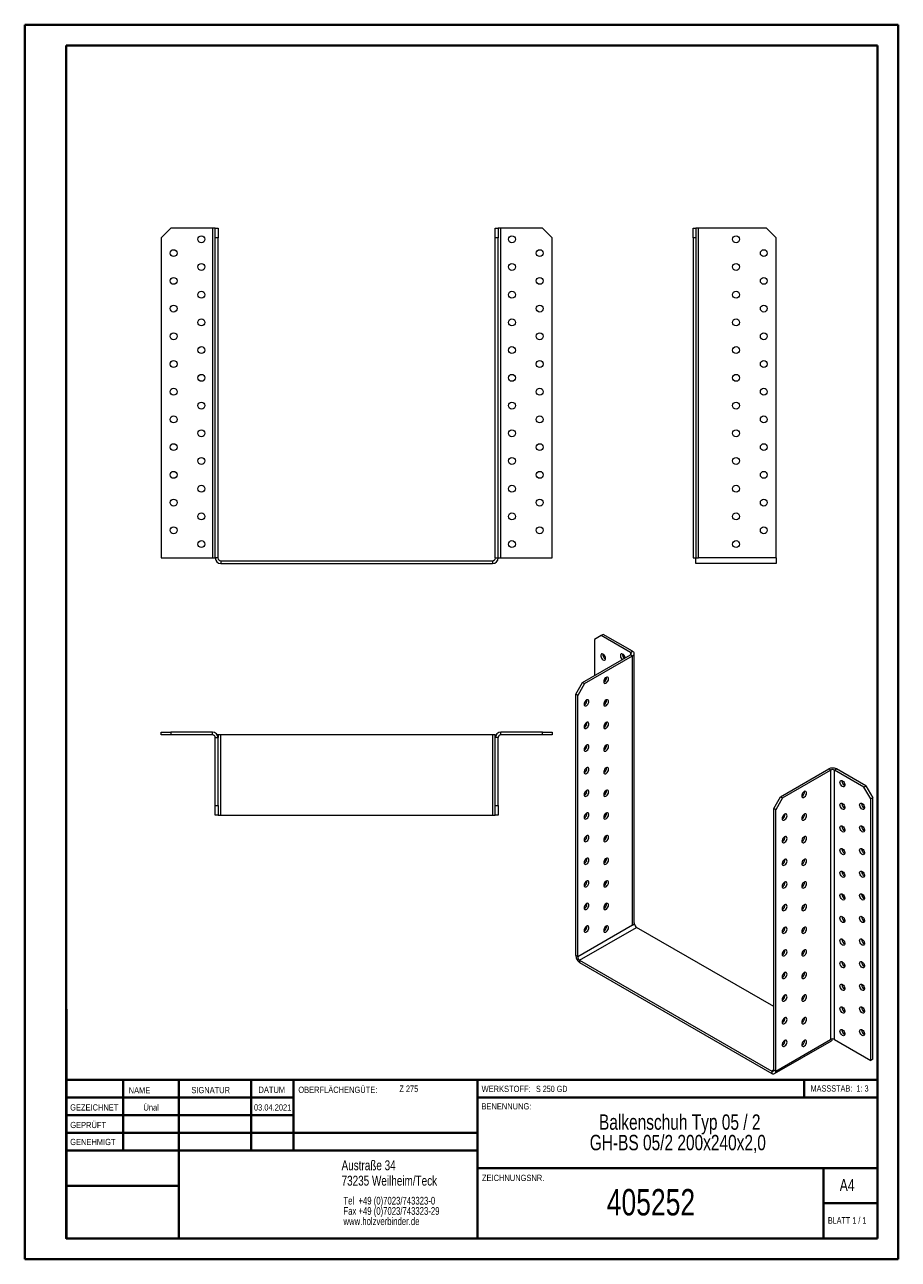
# Model space of a CAD drawing. Header units: millimetres. Extents: x 0 to 210, y 0 to 297.
import ezdxf

# ---------------------------------------------------------------- set-up
doc = ezdxf.new("R2010")
doc.units = ezdxf.units.MM
doc.styles.add('SLDTEXTSTYLE0', font='TXT', dxfattribs={"width": 0.75})
doc.styles.add('SLDTEXTSTYLE1', font='TXT', dxfattribs={"width": 0.681818})
doc.styles.add('SLDTEXTSTYLE2', font='TXT', dxfattribs={"width": 0.7})
doc.styles.add('SLDTEXTSTYLE3', font='TXT', dxfattribs={"width": 0.6875})

# ---------------------------------------------------------------- blocks, each defined once
blk = doc.blocks.new('SW_NOTE_0')
at = {"color": 0, "linetype": 'Continuous', "lineweight": 0, "char_height": 1.8521, "attachment_point": 1, "style": 'SLDTEXTSTYLE0'}
for s, insert in [('Tel  +49 (0)7023/743323-0', (0, 2.39)), ('Fax +49 (0)7023/743323-29', (0, -0.08)), ('www.holzverbinder.de', (0, -2.55))]:
    blk.add_mtext(s, dxfattribs=dict(at, insert=insert))
blk = doc.blocks.new('SW_NOTE_1')
at = {"color": 0, "linetype": 'Continuous', "lineweight": 0, "char_height": 3.7042, "attachment_point": 2, "style": 'SLDTEXTSTYLE0'}
for s, insert in [('Balkenschuh Typ 05 / 2', (26.74, 4.77)), ('GH-BS 05/2 200x240x2,0', (26.28, -0.16))]:
    blk.add_mtext(s, dxfattribs=dict(at, insert=insert))

msp = doc.modelspace()

# ---------------------------------------------------------------- linework, layer by layer
at = {"color": 7, "linetype": 'Continuous', "lineweight": 40}
for p, q in [((0.08, 0.21), (0.08, 297.21)), ((0.08, 297.21), (210.08, 297.21)), ((210.08, 0.21), (210.08, 297.21)), ((210.08, 292.21), (210.08, 297.21)), ((10.08, 292.21), (205.08, 292.21)), ((10.08, 5.21), (10.08, 292.21)), ((205.08, 5.21), (205.08, 292.21)), ((10.11, 60.37), (10.11, 5.12)), ((205.08, 43.37), (10.11, 43.37)), ((23.71, 43.37), (23.71, 26.37)), ((37.1, 43.37), (37.1, 5.12)), ((54.51, 43.37), (54.51, 26.37)), ((64.71, 26.37), (64.71, 43.37)), ((108.91, 43.37), (108.91, 5.12)), ((187.47, 39.12), (187.47, 43.37)), ((64.71, 39.1), (10.11, 39.1)), ((205.08, 39.12), (108.91, 39.12)), ((64.71, 34.87), (10.11, 34.87)), ((108.91, 30.62), (10.11, 30.62)), ((108.91, 26.37), (10.11, 26.37)), ((108.91, 22.12), (205.08, 22.12)), ((192.08, 5.21), (192.08, 22.21)), ((37.1, 17.87), (10.11, 17.87)), ((10.11, 13.71), (10.08, 13.71)), ((205.08, 13.71), (192.08, 13.71)), ((10.11, 9.46), (10.08, 9.46)), ((10.08, 5.21), (205.08, 5.21)), ((205.08, 5.21), (180.99, 5.21)), ((0.08, 0.21), (210.08, 0.21))]:
    msp.add_line(p, q, dxfattribs=at)
at = {"color": 7, "linetype": 'Continuous', "lineweight": 15}
for p, q in [((35.21, 248.26), (32.88, 245.93)), ((45.21, 248.26), (35.21, 248.26)), ((45.21, 248.26), (45.21, 168.93)), ((45.88, 248.26), (45.21, 248.26)), ((45.88, 248.26), (46.55, 248.26)), ((45.88, 245.93), (45.88, 248.26)), ((46.55, 248.26), (46.55, 245.93)), ((113.21, 248.26), (113.88, 248.26)), ((113.21, 245.93), (113.21, 248.26)), ((113.88, 248.26), (113.88, 245.93)), ((114.55, 248.26), (113.88, 248.26)), ((114.55, 168.93), (114.55, 248.26)), ((124.55, 248.26), (114.55, 248.26)), ((126.88, 245.93), (124.55, 248.26)), ((160.75, 248.26), (161.42, 248.26)), ((160.75, 245.93), (160.75, 248.26)), ((161.42, 248.26), (161.42, 245.93)), ((162.08, 248.26), (161.42, 248.26)), ((162.08, 168.93), (162.08, 248.26)), ((178.42, 248.26), (162.08, 248.26)), ((180.75, 245.93), (178.42, 248.26)), ((32.88, 245.93), (32.88, 168.93)), ((45.88, 168.93), (45.88, 245.93)), ((46.55, 245.93), (45.88, 245.93)), ((46.55, 168.93), (46.55, 245.93)), ((113.21, 168.93), (113.21, 245.93)), ((113.88, 245.93), (113.21, 245.93)), ((113.88, 168.93), (113.88, 245.93)), ((126.88, 168.93), (126.88, 245.93)), ((161.42, 245.93), (160.75, 245.93)), ((160.75, 245.93), (160.75, 168.93)), ((161.42, 245.93), (161.42, 168.93)), ((180.75, 168.93), (180.75, 245.93)), ((32.88, 168.93), (45.21, 168.93)), ((45.21, 168.93), (45.88, 168.93)), ((46.55, 168.93), (45.88, 168.93)), ((47.21, 168.26), (47.21, 167.59)), ((47.21, 168.26), (112.55, 168.26)), ((47.21, 167.59), (112.55, 167.59)), ((112.55, 168.26), (112.55, 167.59)), ((113.21, 168.93), (113.88, 168.93)), ((113.88, 168.93), (114.55, 168.93)), ((114.55, 168.93), (126.88, 168.93)), ((160.75, 168.93), (161.42, 168.93)), ((161.42, 168.93), (162.08, 168.93)), ((161.42, 167.59), (161.42, 168.93)), ((180.75, 167.59), (161.42, 167.59)), ((180.75, 168.93), (162.08, 168.93)), ((180.75, 168.93), (180.75, 167.59)), ((138.67, 150.28), (137.02, 149.33)), ((137.02, 149.33), (137.02, 140.62)), ((139.14, 150.55), (138.67, 150.28)), ((145.74, 146.2), (138.67, 150.28)), ((146.21, 146.47), (139.14, 150.55)), ((134.19, 138.99), (145.74, 145.66)), ((145.74, 146.2), (146.21, 146.47)), ((145.74, 146.2), (145.74, 145.66)), ((145.74, 145.66), (146.21, 145.38)), ((146.6, 81.15), (146.6, 145.93)), ((134.66, 138.72), (146.21, 145.38)), ((146.21, 80.6), (146.21, 145.38)), ((132.54, 136.13), (134.19, 138.99)), ((134.66, 138.72), (133.01, 135.86)), ((134.19, 138.99), (134.66, 138.72)), ((133.01, 135.86), (132.54, 136.13)), ((132.54, 73.26), (132.54, 136.13)), ((133.01, 72.98), (133.01, 135.86)), ((32.88, 126.37), (32.88, 127.04)), ((32.88, 127.04), (35.21, 127.04)), ((35.21, 126.37), (32.88, 126.37)), ((35.21, 127.04), (35.21, 126.37)), ((45.21, 127.04), (35.21, 127.04)), ((45.21, 126.37), (35.21, 126.37)), ((45.21, 126.37), (45.21, 127.04)), ((45.88, 125.71), (46.55, 125.71)), ((45.88, 109.37), (45.88, 125.71)), ((46.55, 126.37), (46.37, 126.37)), ((46.55, 126.37), (46.55, 125.71)), ((47.21, 126.37), (46.55, 126.37)), ((46.55, 109.37), (46.55, 125.71)), ((47.21, 107.04), (47.21, 126.37)), ((112.55, 126.37), (47.21, 126.37)), ((112.55, 126.37), (112.55, 107.04)), ((113.21, 126.37), (112.55, 126.37)), ((113.21, 125.71), (113.21, 126.37)), ((113.21, 126.37), (113.39, 126.37)), ((113.88, 125.71), (113.21, 125.71)), ((113.21, 109.37), (113.21, 125.71)), ((113.88, 109.37), (113.88, 125.71)), ((114.55, 126.37), (114.55, 127.04)), ((124.55, 127.04), (114.55, 127.04)), ((124.55, 126.37), (114.55, 126.37)), ((124.55, 126.37), (124.55, 127.04)), ((124.55, 127.04), (126.88, 127.04)), ((126.88, 126.37), (124.55, 126.37)), ((126.88, 127.04), (126.88, 126.37)), ((181.8, 111.5), (193.35, 118.17)), ((182.27, 111.23), (193.82, 117.9)), ((193.82, 117.9), (193.35, 118.17)), ((193.82, 117.9), (193.82, 53.12)), ((194.76, 117.9), (195.23, 118.17)), ((194.76, 53.12), (194.76, 117.9)), ((201.83, 113.82), (194.76, 117.9)), ((202.31, 114.09), (195.23, 118.17)), ((196.53, 115.24), (196.54, 115.36)), ((201.83, 113.82), (202.31, 114.09)), ((203.48, 110.96), (201.83, 113.82)), ((202.31, 114.09), (203.96, 111.23)), ((180.15, 108.64), (181.8, 111.5)), ((182.27, 111.23), (180.62, 108.37)), ((181.8, 111.5), (182.27, 111.23)), ((196.53, 109.8), (196.54, 109.92)), ((201.24, 109.8), (201.25, 109.92)), ((203.96, 111.23), (203.48, 110.96)), ((203.48, 48.08), (203.48, 110.96)), ((203.96, 48.36), (203.96, 111.23)), ((45.88, 109.37), (46.55, 109.37)), ((45.88, 107.04), (45.88, 109.37)), ((46.55, 107.04), (45.88, 107.04)), ((46.55, 109.37), (46.55, 107.04)), ((46.55, 107.04), (47.21, 107.04)), ((47.21, 107.04), (112.55, 107.04)), ((112.55, 107.04), (113.21, 107.04)), ((113.21, 109.37), (113.88, 109.37)), ((113.21, 107.04), (113.21, 109.37)), ((113.88, 107.04), (113.21, 107.04)), ((113.88, 109.37), (113.88, 107.04)), ((180.62, 108.37), (180.15, 108.64)), ((180.15, 45.77), (180.15, 108.64)), ((180.62, 45.5), (180.62, 108.37)), ((196.53, 104.36), (196.54, 104.48)), ((201.24, 104.36), (201.25, 104.48)), ((196.53, 98.91), (196.54, 99.03)), ((201.24, 98.91), (201.25, 99.03)), ((196.53, 93.47), (196.54, 93.59)), ((201.24, 93.47), (201.25, 93.59)), ((196.53, 88.03), (196.54, 88.14)), ((201.24, 88.03), (201.25, 88.15)), ((139.33, 85.12), (139.65, 84.93)), ((146.21, 80.6), (133.01, 72.98)), ((146.68, 80.88), (146.21, 80.6)), ((146.68, 80.88), (146.55, 80.95)), ((196.53, 82.58), (196.54, 82.7)), ((201.24, 82.58), (201.25, 82.7)), ((133.48, 72.17), (147.15, 80.06)), ((180.15, 61.01), (147.15, 80.06)), ((196.53, 77.14), (196.54, 77.26)), ((201.24, 77.14), (201.25, 77.26)), ((133.01, 72.98), (132.54, 73.26)), ((133.48, 72.17), (179.68, 45.5)), ((133.48, 72.17), (133.48, 71.62)), ((133.48, 71.62), (179.68, 44.95)), ((196.53, 71.69), (196.54, 71.81)), ((201.24, 71.7), (201.25, 71.81)), ((196.53, 66.25), (196.54, 66.37)), ((201.24, 66.25), (201.25, 66.37)), ((196.53, 60.81), (196.54, 60.93)), ((201.24, 60.81), (201.25, 60.93)), ((196.53, 55.36), (196.54, 55.48)), ((201.24, 55.36), (201.25, 55.48)), ((180.34, 44.89), (194.02, 52.78)), ((180.62, 45.5), (193.82, 53.12)), ((194.76, 53.12), (203.48, 48.08)), ((203.96, 48.36), (203.48, 48.08)), ((180.15, 45.77), (179.68, 45.5)), ((179.68, 45.5), (179.68, 44.95)), ((180.15, 45.77), (180.62, 45.5))]:
    msp.add_line(p, q, dxfattribs=at)
at = {"color": 7, "linetype": 'Continuous', "lineweight": 0}
for p, q in [((64.71, 39.12), (10.11, 39.12)), ((23.71, 5.21), (23.71, 5.12)), ((54.51, 5.21), (54.51, 5.12))]:
    msp.add_line(p, q, dxfattribs=at)
at = {"color": 7, "linetype": 'Continuous', "lineweight": 15, "flags": 128}
for points in [[(139.73, 144.77), (139.69, 145.01), (139.6, 145.26), (139.46, 145.49), (139.28, 145.69), (139.09, 145.82), (138.9, 145.87), (138.74, 145.84), (138.62, 145.73), (138.56, 145.56), (138.56, 145.33), (138.62, 145.09), (138.74, 144.84), (138.9, 144.62), (139.09, 144.46), (139.28, 144.37), (139.46, 144.35), (139.6, 144.42), (139.69, 144.57), (139.73, 144.77)], [(144.43, 144.9), (144.41, 145.01), (144.32, 145.26), (144.17, 145.49), (144, 145.69), (143.8, 145.82), (143.61, 145.87), (143.45, 145.84), (143.33, 145.73), (143.27, 145.56), (143.27, 145.33), (143.33, 145.09), (143.45, 144.84), (143.61, 144.62), (143.74, 144.5)], [(139.84, 140.21), (139.65, 140.07), (139.48, 139.86), (139.35, 139.62), (139.27, 139.37), (139.26, 139.14), (139.3, 138.95), (139.41, 138.82), (139.56, 138.77), (139.75, 138.8), (139.94, 138.92), (140.13, 139.1), (140.28, 139.32), (140.38, 139.57), (140.43, 139.81), (140.42, 140.03), (140.34, 140.19), (140.21, 140.28), (140.04, 140.29), (139.84, 140.21)], [(135.13, 134.77), (134.94, 134.62), (134.77, 134.42), (134.64, 134.18), (134.56, 133.93), (134.54, 133.69), (134.59, 133.5), (134.7, 133.38), (134.85, 133.33), (135.03, 133.36), (135.23, 133.47), (135.41, 133.65), (135.56, 133.88), (135.67, 134.13), (135.72, 134.37), (135.7, 134.59), (135.62, 134.75), (135.49, 134.83), (135.32, 134.84), (135.13, 134.77)], [(139.84, 134.77), (139.65, 134.62), (139.48, 134.42), (139.35, 134.18), (139.27, 133.93), (139.26, 133.69), (139.3, 133.5), (139.41, 133.38), (139.56, 133.33), (139.75, 133.36), (139.94, 133.47), (140.13, 133.65), (140.28, 133.88), (140.38, 134.13), (140.43, 134.37), (140.42, 134.59), (140.34, 134.75), (140.21, 134.83), (140.04, 134.84), (139.84, 134.77)], [(135.13, 129.33), (134.94, 129.18), (134.77, 128.97), (134.64, 128.73), (134.56, 128.48), (134.54, 128.25), (134.59, 128.06), (134.7, 127.93), (134.85, 127.88), (135.03, 127.92), (135.23, 128.03), (135.41, 128.21), (135.56, 128.43), (135.67, 128.68), (135.72, 128.93), (135.7, 129.14), (135.62, 129.3), (135.49, 129.39), (135.32, 129.4), (135.13, 129.33)], [(139.84, 129.33), (139.65, 129.18), (139.48, 128.97), (139.35, 128.73), (139.27, 128.48), (139.26, 128.25), (139.3, 128.06), (139.41, 127.93), (139.56, 127.88), (139.75, 127.92), (139.94, 128.03), (140.13, 128.21), (140.28, 128.43), (140.38, 128.68), (140.43, 128.93), (140.42, 129.14), (140.34, 129.3), (140.21, 129.39), (140.04, 129.4), (139.84, 129.33)], [(135.13, 123.88), (134.94, 123.73), (134.77, 123.53), (134.64, 123.29), (134.56, 123.04), (134.54, 122.81), (134.59, 122.62), (134.7, 122.49), (134.85, 122.44), (135.03, 122.47), (135.23, 122.59), (135.41, 122.76), (135.56, 122.99), (135.67, 123.24), (135.72, 123.48), (135.7, 123.7), (135.62, 123.86), (135.49, 123.95), (135.32, 123.96), (135.13, 123.88)], [(139.84, 123.88), (139.65, 123.73), (139.48, 123.53), (139.35, 123.29), (139.27, 123.04), (139.26, 122.81), (139.3, 122.62), (139.41, 122.49), (139.56, 122.44), (139.75, 122.47), (139.94, 122.59), (140.13, 122.76), (140.28, 122.99), (140.38, 123.24), (140.43, 123.48), (140.42, 123.7), (140.34, 123.86), (140.21, 123.95), (140.04, 123.96), (139.84, 123.88)], [(135.13, 118.44), (134.94, 118.29), (134.77, 118.09), (134.64, 117.85), (134.56, 117.6), (134.54, 117.36), (134.59, 117.17), (134.7, 117.05), (134.85, 117), (135.03, 117.03), (135.23, 117.14), (135.41, 117.32), (135.56, 117.55), (135.67, 117.8), (135.72, 118.04), (135.7, 118.25), (135.62, 118.41), (135.49, 118.5), (135.32, 118.51), (135.13, 118.44)], [(139.84, 118.44), (139.65, 118.29), (139.48, 118.09), (139.35, 117.84), (139.27, 117.59), (139.26, 117.36), (139.3, 117.17), (139.41, 117.05), (139.56, 117), (139.75, 117.03), (139.94, 117.14), (140.13, 117.32), (140.28, 117.55), (140.38, 117.8), (140.43, 118.04), (140.42, 118.25), (140.34, 118.41), (140.21, 118.5), (140.04, 118.51), (139.84, 118.44)], [(135.13, 112.99), (134.94, 112.85), (134.77, 112.64), (134.64, 112.4), (134.56, 112.15), (134.54, 111.92), (134.59, 111.73), (134.7, 111.6), (134.85, 111.55), (135.03, 111.59), (135.23, 111.7), (135.41, 111.88), (135.56, 112.1), (135.67, 112.35), (135.72, 112.6), (135.7, 112.81), (135.62, 112.97), (135.49, 113.06), (135.32, 113.07), (135.13, 112.99)], [(139.84, 112.99), (139.65, 112.85), (139.48, 112.64), (139.35, 112.4), (139.27, 112.15), (139.26, 111.92), (139.3, 111.73), (139.41, 111.6), (139.56, 111.55), (139.75, 111.59), (139.94, 111.7), (140.13, 111.88), (140.28, 112.1), (140.38, 112.35), (140.43, 112.6), (140.42, 112.81), (140.34, 112.97), (140.21, 113.06), (140.04, 113.07), (139.84, 112.99)], [(196.06, 114.97), (196.09, 115.17), (196.18, 115.32), (196.33, 115.39), (196.5, 115.37), (196.7, 115.28), (196.89, 115.12), (197.05, 114.9), (197.17, 114.66), (197.23, 114.41), (197.23, 114.18), (197.17, 114.01), (197.05, 113.9), (196.89, 113.87), (196.7, 113.93), (196.5, 114.06), (196.33, 114.25), (196.18, 114.48), (196.09, 114.73), (196.06, 114.97)], [(187.46, 112.73), (187.27, 112.58), (187.09, 112.37), (186.96, 112.13), (186.89, 111.88), (186.87, 111.65), (186.92, 111.46), (187.02, 111.34), (187.18, 111.29), (187.36, 111.32), (187.55, 111.43), (187.74, 111.61), (187.89, 111.84), (188, 112.08), (188.04, 112.33), (188.03, 112.54), (187.95, 112.7), (187.82, 112.79), (187.65, 112.8), (187.46, 112.73)], [(196.06, 109.53), (196.09, 109.73), (196.18, 109.87), (196.33, 109.94), (196.5, 109.93), (196.7, 109.84), (196.89, 109.67), (197.05, 109.46), (197.17, 109.21), (197.23, 108.96), (197.23, 108.74), (197.17, 108.56), (197.05, 108.46), (196.89, 108.43), (196.7, 108.48), (196.5, 108.61), (196.33, 108.8), (196.18, 109.04), (196.09, 109.29), (196.06, 109.53)], [(200.77, 109.53), (200.81, 109.73), (200.9, 109.87), (201.04, 109.94), (201.22, 109.93), (201.41, 109.84), (201.6, 109.67), (201.76, 109.46), (201.88, 109.21), (201.94, 108.96), (201.94, 108.74), (201.88, 108.57), (201.76, 108.46), (201.6, 108.43), (201.41, 108.48), (201.22, 108.61), (201.04, 108.8), (200.9, 109.04), (200.81, 109.29), (200.77, 109.53)], [(135.13, 107.55), (134.94, 107.4), (134.77, 107.2), (134.64, 106.96), (134.56, 106.71), (134.54, 106.48), (134.59, 106.29), (134.7, 106.16), (134.85, 106.11), (135.03, 106.14), (135.23, 106.26), (135.41, 106.43), (135.56, 106.66), (135.67, 106.91), (135.72, 107.15), (135.7, 107.37), (135.62, 107.53), (135.49, 107.62), (135.32, 107.62), (135.13, 107.55)], [(139.84, 107.55), (139.65, 107.4), (139.48, 107.2), (139.35, 106.96), (139.27, 106.71), (139.26, 106.48), (139.3, 106.29), (139.41, 106.16), (139.56, 106.11), (139.75, 106.14), (139.94, 106.26), (140.13, 106.43), (140.28, 106.66), (140.38, 106.91), (140.43, 107.15), (140.42, 107.37), (140.34, 107.53), (140.21, 107.62), (140.04, 107.62), (139.84, 107.55)], [(182.74, 107.28), (182.55, 107.14), (182.38, 106.93), (182.25, 106.69), (182.17, 106.44), (182.16, 106.21), (182.2, 106.02), (182.31, 105.89), (182.46, 105.84), (182.65, 105.88), (182.84, 105.99), (183.02, 106.17), (183.18, 106.39), (183.28, 106.64), (183.33, 106.89), (183.31, 107.1), (183.24, 107.26), (183.1, 107.35), (182.93, 107.36), (182.74, 107.28)], [(187.46, 107.28), (187.27, 107.14), (187.09, 106.93), (186.96, 106.69), (186.89, 106.44), (186.87, 106.21), (186.92, 106.02), (187.02, 105.89), (187.18, 105.84), (187.36, 105.88), (187.55, 105.99), (187.74, 106.17), (187.89, 106.39), (188, 106.64), (188.04, 106.89), (188.03, 107.1), (187.95, 107.26), (187.82, 107.35), (187.65, 107.36), (187.46, 107.28)], [(196.06, 104.08), (196.09, 104.29), (196.18, 104.43), (196.33, 104.5), (196.5, 104.49), (196.7, 104.39), (196.89, 104.23), (197.05, 104.01), (197.17, 103.77), (197.23, 103.52), (197.23, 103.3), (197.17, 103.12), (197.05, 103.01), (196.89, 102.98), (196.7, 103.04), (196.5, 103.17), (196.33, 103.36), (196.18, 103.59), (196.09, 103.85), (196.06, 104.08)], [(200.77, 104.08), (200.81, 104.29), (200.9, 104.43), (201.04, 104.5), (201.22, 104.49), (201.41, 104.39), (201.6, 104.23), (201.76, 104.01), (201.88, 103.77), (201.94, 103.52), (201.94, 103.3), (201.88, 103.12), (201.76, 103.01), (201.6, 102.98), (201.41, 103.04), (201.22, 103.17), (201.04, 103.36), (200.9, 103.6), (200.81, 103.85), (200.77, 104.08)], [(135.13, 102.11), (134.94, 101.96), (134.77, 101.76), (134.64, 101.51), (134.56, 101.26), (134.54, 101.03), (134.59, 100.84), (134.7, 100.72), (134.85, 100.67), (135.03, 100.7), (135.23, 100.81), (135.41, 100.99), (135.56, 101.22), (135.67, 101.47), (135.72, 101.71), (135.7, 101.92), (135.62, 102.08), (135.49, 102.17), (135.32, 102.18), (135.13, 102.11)], [(139.84, 102.11), (139.65, 101.96), (139.48, 101.75), (139.35, 101.51), (139.27, 101.26), (139.26, 101.03), (139.3, 100.84), (139.41, 100.72), (139.56, 100.67), (139.75, 100.7), (139.94, 100.81), (140.13, 100.99), (140.28, 101.22), (140.38, 101.46), (140.43, 101.71), (140.42, 101.92), (140.34, 102.08), (140.21, 102.17), (140.04, 102.18), (139.84, 102.11)], [(182.74, 101.84), (182.55, 101.69), (182.38, 101.49), (182.25, 101.25), (182.17, 101), (182.16, 100.76), (182.2, 100.57), (182.31, 100.45), (182.46, 100.4), (182.65, 100.43), (182.84, 100.54), (183.02, 100.72), (183.18, 100.95), (183.28, 101.2), (183.33, 101.44), (183.31, 101.66), (183.24, 101.82), (183.1, 101.91), (182.93, 101.91), (182.74, 101.84)], [(187.46, 101.84), (187.27, 101.69), (187.09, 101.49), (186.96, 101.25), (186.89, 101), (186.87, 100.76), (186.92, 100.57), (187.02, 100.45), (187.18, 100.4), (187.36, 100.43), (187.55, 100.54), (187.74, 100.72), (187.89, 100.95), (188, 101.2), (188.04, 101.44), (188.03, 101.66), (187.95, 101.82), (187.82, 101.9), (187.65, 101.91), (187.46, 101.84)], [(196.06, 98.64), (196.09, 98.84), (196.18, 98.99), (196.33, 99.06), (196.5, 99.04), (196.7, 98.95), (196.89, 98.79), (197.05, 98.57), (197.17, 98.33), (197.23, 98.08), (197.23, 97.85), (197.17, 97.68), (197.05, 97.57), (196.89, 97.54), (196.7, 97.59), (196.5, 97.72), (196.33, 97.92), (196.18, 98.15), (196.09, 98.4), (196.06, 98.64)], [(200.77, 98.64), (200.81, 98.84), (200.9, 98.99), (201.04, 99.06), (201.22, 99.04), (201.41, 98.95), (201.6, 98.79), (201.76, 98.57), (201.88, 98.33), (201.94, 98.08), (201.94, 97.85), (201.88, 97.68), (201.76, 97.57), (201.6, 97.54), (201.41, 97.59), (201.22, 97.72), (201.04, 97.92), (200.9, 98.15), (200.81, 98.4), (200.77, 98.64)], [(135.13, 96.66), (134.94, 96.52), (134.77, 96.31), (134.64, 96.07), (134.56, 95.82), (134.54, 95.59), (134.59, 95.4), (134.7, 95.27), (134.85, 95.22), (135.03, 95.26), (135.23, 95.37), (135.41, 95.55), (135.56, 95.77), (135.67, 96.02), (135.72, 96.27), (135.7, 96.48), (135.62, 96.64), (135.49, 96.73), (135.32, 96.74), (135.13, 96.66)], [(139.84, 96.66), (139.65, 96.52), (139.48, 96.31), (139.35, 96.07), (139.27, 95.82), (139.26, 95.59), (139.3, 95.4), (139.41, 95.27), (139.56, 95.22), (139.75, 95.26), (139.94, 95.37), (140.13, 95.55), (140.28, 95.77), (140.38, 96.02), (140.43, 96.27), (140.42, 96.48), (140.34, 96.64), (140.21, 96.73), (140.04, 96.74), (139.84, 96.66)], [(182.74, 96.4), (182.55, 96.25), (182.38, 96.04), (182.25, 95.8), (182.17, 95.55), (182.16, 95.32), (182.2, 95.13), (182.31, 95), (182.46, 94.96), (182.65, 94.99), (182.84, 95.1), (183.02, 95.28), (183.18, 95.51), (183.28, 95.75), (183.33, 96), (183.31, 96.21), (183.24, 96.37), (183.1, 96.46), (182.93, 96.47), (182.74, 96.4)], [(187.46, 96.4), (187.27, 96.25), (187.09, 96.04), (186.96, 95.8), (186.89, 95.55), (186.87, 95.32), (186.92, 95.13), (187.02, 95), (187.18, 94.96), (187.36, 94.99), (187.55, 95.1), (187.74, 95.28), (187.89, 95.5), (188, 95.75), (188.04, 96), (188.03, 96.21), (187.95, 96.37), (187.82, 96.46), (187.65, 96.47), (187.46, 96.4)], [(196.06, 93.2), (196.09, 93.4), (196.18, 93.54), (196.33, 93.61), (196.5, 93.6), (196.7, 93.51), (196.89, 93.34), (197.05, 93.13), (197.17, 92.88), (197.23, 92.63), (197.23, 92.41), (197.17, 92.23), (197.05, 92.13), (196.89, 92.1), (196.7, 92.15), (196.5, 92.28), (196.33, 92.47), (196.18, 92.71), (196.09, 92.96), (196.06, 93.2)], [(200.77, 93.2), (200.81, 93.4), (200.9, 93.54), (201.04, 93.61), (201.22, 93.6), (201.41, 93.51), (201.6, 93.34), (201.76, 93.13), (201.88, 92.88), (201.94, 92.63), (201.94, 92.41), (201.88, 92.23), (201.76, 92.13), (201.6, 92.1), (201.41, 92.15), (201.22, 92.28), (201.04, 92.47), (200.9, 92.71), (200.81, 92.96), (200.77, 93.2)], [(135.13, 91.22), (134.94, 91.07), (134.77, 90.87), (134.64, 90.63), (134.56, 90.38), (134.54, 90.14), (134.59, 89.96), (134.7, 89.83), (134.85, 89.78), (135.03, 89.81), (135.23, 89.92), (135.41, 90.1), (135.56, 90.33), (135.67, 90.58), (135.72, 90.82), (135.7, 91.04), (135.62, 91.2), (135.49, 91.29), (135.32, 91.29), (135.13, 91.22)], [(139.84, 91.22), (139.65, 91.07), (139.48, 90.87), (139.35, 90.63), (139.27, 90.38), (139.26, 90.14), (139.3, 89.95), (139.41, 89.83), (139.56, 89.78), (139.75, 89.81), (139.94, 89.92), (140.13, 90.1), (140.28, 90.33), (140.38, 90.58), (140.43, 90.82), (140.42, 91.04), (140.34, 91.2), (140.21, 91.29), (140.04, 91.29), (139.84, 91.22)], [(182.74, 90.95), (182.55, 90.81), (182.38, 90.6), (182.25, 90.36), (182.17, 90.11), (182.16, 89.88), (182.2, 89.69), (182.31, 89.56), (182.46, 89.51), (182.65, 89.55), (182.84, 89.66), (183.02, 89.84), (183.18, 90.06), (183.28, 90.31), (183.33, 90.56), (183.31, 90.77), (183.24, 90.93), (183.1, 91.02), (182.93, 91.03), (182.74, 90.95)], [(187.46, 90.95), (187.27, 90.8), (187.09, 90.6), (186.96, 90.36), (186.89, 90.11), (186.87, 89.88), (186.92, 89.69), (187.02, 89.56), (187.18, 89.51), (187.36, 89.54), (187.55, 89.66), (187.74, 89.84), (187.89, 90.06), (188, 90.31), (188.04, 90.55), (188.03, 90.77), (187.95, 90.93), (187.82, 91.02), (187.65, 91.03), (187.46, 90.95)], [(196.06, 87.75), (196.09, 87.96), (196.18, 88.1), (196.33, 88.17), (196.5, 88.16), (196.7, 88.06), (196.89, 87.9), (197.05, 87.68), (197.17, 87.44), (197.23, 87.19), (197.23, 86.97), (197.17, 86.79), (197.05, 86.68), (196.89, 86.65), (196.7, 86.71), (196.5, 86.84), (196.33, 87.03), (196.18, 87.26), (196.09, 87.51), (196.06, 87.75)], [(200.77, 87.75), (200.81, 87.96), (200.9, 88.1), (201.04, 88.17), (201.22, 88.16), (201.41, 88.06), (201.6, 87.9), (201.76, 87.68), (201.88, 87.44), (201.94, 87.19), (201.94, 86.97), (201.88, 86.79), (201.76, 86.68), (201.6, 86.65), (201.41, 86.71), (201.22, 86.84), (201.04, 87.03), (200.9, 87.26), (200.81, 87.51), (200.77, 87.75)], [(135.13, 85.78), (134.94, 85.63), (134.77, 85.42), (134.64, 85.18), (134.56, 84.93), (134.54, 84.7), (134.59, 84.51), (134.7, 84.39), (134.85, 84.34), (135.03, 84.37), (135.23, 84.48), (135.41, 84.66), (135.56, 84.89), (135.67, 85.13), (135.72, 85.38), (135.7, 85.59), (135.62, 85.75), (135.49, 85.84), (135.32, 85.85), (135.13, 85.78)], [(139.84, 85.78), (139.65, 85.63), (139.48, 85.42), (139.35, 85.18), (139.27, 84.93), (139.26, 84.7), (139.3, 84.51), (139.41, 84.38), (139.56, 84.34), (139.75, 84.37), (139.94, 84.48), (140.13, 84.66), (140.28, 84.89), (140.38, 85.13), (140.43, 85.38), (140.42, 85.59), (140.34, 85.75), (140.21, 85.84), (140.04, 85.85), (139.84, 85.78)], [(182.74, 85.51), (182.55, 85.36), (182.38, 85.16), (182.25, 84.92), (182.17, 84.67), (182.16, 84.43), (182.2, 84.24), (182.31, 84.12), (182.46, 84.07), (182.65, 84.1), (182.84, 84.21), (183.02, 84.39), (183.18, 84.62), (183.28, 84.87), (183.33, 85.11), (183.31, 85.33), (183.24, 85.49), (183.1, 85.57), (182.93, 85.58), (182.74, 85.51)], [(187.46, 85.51), (187.27, 85.36), (187.09, 85.16), (186.96, 84.92), (186.89, 84.67), (186.87, 84.43), (186.92, 84.24), (187.02, 84.12), (187.18, 84.07), (187.36, 84.1), (187.55, 84.21), (187.74, 84.39), (187.89, 84.62), (188, 84.87), (188.04, 85.11), (188.03, 85.32), (187.95, 85.49), (187.82, 85.57), (187.65, 85.58), (187.46, 85.51)], [(135.13, 80.33), (134.94, 80.19), (134.77, 79.98), (134.64, 79.74), (134.56, 79.49), (134.54, 79.26), (134.59, 79.07), (134.7, 78.94), (134.85, 78.89), (135.03, 78.93), (135.23, 79.04), (135.41, 79.22), (135.56, 79.44), (135.67, 79.69), (135.72, 79.94), (135.7, 80.15), (135.62, 80.31), (135.49, 80.4), (135.32, 80.41), (135.13, 80.33)], [(139.84, 80.33), (139.65, 80.19), (139.48, 79.98), (139.35, 79.74), (139.27, 79.49), (139.26, 79.26), (139.3, 79.07), (139.41, 78.94), (139.56, 78.89), (139.75, 78.93), (139.94, 79.04), (140.13, 79.22), (140.28, 79.44), (140.38, 79.69), (140.43, 79.94), (140.42, 80.15), (140.34, 80.31), (140.21, 80.4), (140.04, 80.41), (139.84, 80.33)], [(146.6, 81.15), (146.59, 81.05), (146.55, 80.95)], [(196.06, 82.31), (196.09, 82.51), (196.18, 82.66), (196.33, 82.73), (196.5, 82.71), (196.7, 82.62), (196.89, 82.46), (197.05, 82.24), (197.17, 81.99), (197.23, 81.75), (197.23, 81.52), (197.17, 81.35), (197.05, 81.24), (196.89, 81.21), (196.7, 81.26), (196.5, 81.39), (196.33, 81.59), (196.18, 81.82), (196.09, 82.07), (196.06, 82.31)], [(200.77, 82.31), (200.81, 82.51), (200.9, 82.66), (201.04, 82.73), (201.22, 82.71), (201.41, 82.62), (201.6, 82.46), (201.76, 82.24), (201.88, 81.99), (201.94, 81.75), (201.94, 81.52), (201.88, 81.35), (201.76, 81.24), (201.6, 81.21), (201.41, 81.26), (201.22, 81.39), (201.04, 81.59), (200.9, 81.82), (200.81, 82.07), (200.77, 82.31)], [(182.74, 80.07), (182.55, 79.92), (182.38, 79.71), (182.25, 79.47), (182.17, 79.22), (182.16, 78.99), (182.2, 78.8), (182.31, 78.67), (182.46, 78.62), (182.65, 78.66), (182.84, 78.77), (183.02, 78.95), (183.18, 79.17), (183.28, 79.42), (183.33, 79.67), (183.31, 79.88), (183.24, 80.04), (183.1, 80.13), (182.93, 80.14), (182.74, 80.07)], [(187.46, 80.06), (187.27, 79.92), (187.09, 79.71), (186.96, 79.47), (186.89, 79.22), (186.87, 78.99), (186.92, 78.8), (187.02, 78.67), (187.18, 78.62), (187.36, 78.66), (187.55, 78.77), (187.74, 78.95), (187.89, 79.17), (188, 79.42), (188.04, 79.67), (188.03, 79.88), (187.95, 80.04), (187.82, 80.13), (187.65, 80.14), (187.46, 80.06)], [(196.06, 76.87), (196.09, 77.07), (196.18, 77.21), (196.33, 77.28), (196.5, 77.27), (196.7, 77.18), (196.89, 77.01), (197.05, 76.8), (197.17, 76.55), (197.23, 76.3), (197.23, 76.08), (197.17, 75.9), (197.05, 75.8), (196.89, 75.77), (196.7, 75.82), (196.5, 75.95), (196.33, 76.14), (196.18, 76.38), (196.09, 76.63), (196.06, 76.87)], [(200.77, 76.87), (200.81, 77.07), (200.9, 77.21), (201.04, 77.28), (201.22, 77.27), (201.41, 77.18), (201.6, 77.01), (201.76, 76.8), (201.88, 76.55), (201.94, 76.3), (201.94, 76.08), (201.88, 75.9), (201.76, 75.8), (201.6, 75.77), (201.41, 75.82), (201.22, 75.95), (201.04, 76.14), (200.9, 76.38), (200.81, 76.63), (200.77, 76.87)], [(182.74, 74.62), (182.55, 74.47), (182.38, 74.27), (182.25, 74.03), (182.17, 73.78), (182.16, 73.55), (182.2, 73.36), (182.31, 73.23), (182.46, 73.18), (182.65, 73.21), (182.84, 73.33), (183.02, 73.5), (183.18, 73.73), (183.28, 73.98), (183.33, 74.22), (183.31, 74.44), (183.24, 74.6), (183.1, 74.69), (182.93, 74.7), (182.74, 74.62)], [(187.46, 74.62), (187.27, 74.47), (187.09, 74.27), (186.96, 74.03), (186.89, 73.78), (186.87, 73.55), (186.92, 73.36), (187.02, 73.23), (187.18, 73.18), (187.36, 73.21), (187.55, 73.33), (187.74, 73.5), (187.89, 73.73), (188, 73.98), (188.04, 74.22), (188.03, 74.44), (187.95, 74.6), (187.82, 74.69), (187.65, 74.69), (187.46, 74.62)], [(196.06, 71.42), (196.09, 71.63), (196.18, 71.77), (196.33, 71.84), (196.5, 71.83), (196.7, 71.73), (196.89, 71.57), (197.05, 71.35), (197.17, 71.11), (197.23, 70.86), (197.23, 70.64), (197.17, 70.46), (197.05, 70.35), (196.89, 70.32), (196.7, 70.38), (196.5, 70.51), (196.33, 70.7), (196.18, 70.93), (196.09, 71.18), (196.06, 71.42)], [(200.77, 71.42), (200.81, 71.63), (200.9, 71.77), (201.04, 71.84), (201.22, 71.83), (201.41, 71.73), (201.6, 71.57), (201.76, 71.35), (201.88, 71.11), (201.94, 70.86), (201.94, 70.64), (201.88, 70.46), (201.76, 70.35), (201.6, 70.32), (201.41, 70.38), (201.22, 70.51), (201.04, 70.7), (200.9, 70.93), (200.81, 71.18), (200.77, 71.42)], [(182.74, 69.18), (182.55, 69.03), (182.38, 68.83), (182.25, 68.59), (182.17, 68.34), (182.16, 68.1), (182.2, 67.91), (182.31, 67.79), (182.46, 67.74), (182.65, 67.77), (182.84, 67.88), (183.02, 68.06), (183.18, 68.29), (183.28, 68.54), (183.33, 68.78), (183.31, 68.99), (183.24, 69.15), (183.1, 69.24), (182.93, 69.25), (182.74, 69.18)], [(187.46, 69.18), (187.27, 69.03), (187.09, 68.83), (186.96, 68.58), (186.89, 68.33), (186.87, 68.1), (186.92, 67.91), (187.02, 67.79), (187.18, 67.74), (187.36, 67.77), (187.55, 67.88), (187.74, 68.06), (187.89, 68.29), (188, 68.54), (188.04, 68.78), (188.03, 68.99), (187.95, 69.15), (187.82, 69.24), (187.65, 69.25), (187.46, 69.18)], [(196.06, 65.98), (196.09, 66.18), (196.18, 66.33), (196.33, 66.39), (196.5, 66.38), (196.7, 66.29), (196.89, 66.13), (197.05, 65.91), (197.17, 65.66), (197.23, 65.42), (197.23, 65.19), (197.17, 65.02), (197.05, 64.91), (196.89, 64.88), (196.7, 64.93), (196.5, 65.06), (196.33, 65.26), (196.18, 65.49), (196.09, 65.74), (196.06, 65.98)], [(200.77, 65.98), (200.81, 66.18), (200.9, 66.33), (201.04, 66.4), (201.22, 66.38), (201.41, 66.29), (201.6, 66.13), (201.76, 65.91), (201.88, 65.66), (201.94, 65.42), (201.94, 65.19), (201.88, 65.02), (201.76, 64.91), (201.6, 64.88), (201.41, 64.93), (201.22, 65.06), (201.04, 65.26), (200.9, 65.49), (200.81, 65.74), (200.77, 65.98)], [(182.74, 63.73), (182.55, 63.59), (182.38, 63.38), (182.25, 63.14), (182.17, 62.89), (182.16, 62.66), (182.2, 62.47), (182.31, 62.34), (182.46, 62.29), (182.65, 62.33), (182.84, 62.44), (183.02, 62.62), (183.18, 62.84), (183.28, 63.09), (183.33, 63.34), (183.31, 63.55), (183.24, 63.71), (183.1, 63.8), (182.93, 63.81), (182.74, 63.73)], [(187.46, 63.73), (187.27, 63.59), (187.09, 63.38), (186.96, 63.14), (186.89, 62.89), (186.87, 62.66), (186.92, 62.47), (187.02, 62.34), (187.18, 62.29), (187.36, 62.33), (187.55, 62.44), (187.74, 62.62), (187.89, 62.84), (188, 63.09), (188.04, 63.34), (188.03, 63.55), (187.95, 63.71), (187.82, 63.8), (187.65, 63.81), (187.46, 63.73)], [(196.06, 60.54), (196.09, 60.74), (196.18, 60.88), (196.33, 60.95), (196.5, 60.94), (196.7, 60.85), (196.89, 60.68), (197.05, 60.47), (197.17, 60.22), (197.23, 59.97), (197.23, 59.75), (197.17, 59.57), (197.05, 59.46), (196.89, 59.44), (196.7, 59.49), (196.5, 59.62), (196.33, 59.81), (196.18, 60.05), (196.09, 60.3), (196.06, 60.54)], [(200.77, 60.54), (200.81, 60.74), (200.9, 60.88), (201.04, 60.95), (201.22, 60.94), (201.41, 60.85), (201.6, 60.68), (201.76, 60.47), (201.88, 60.22), (201.94, 59.97), (201.94, 59.75), (201.88, 59.57), (201.76, 59.46), (201.6, 59.44), (201.41, 59.49), (201.22, 59.62), (201.04, 59.81), (200.9, 60.05), (200.81, 60.3), (200.77, 60.54)], [(182.74, 58.29), (182.55, 58.14), (182.38, 57.94), (182.25, 57.7), (182.17, 57.45), (182.16, 57.22), (182.2, 57.03), (182.31, 56.9), (182.46, 56.85), (182.65, 56.88), (182.84, 57), (183.02, 57.17), (183.18, 57.4), (183.28, 57.65), (183.33, 57.89), (183.31, 58.11), (183.24, 58.27), (183.1, 58.36), (182.93, 58.36), (182.74, 58.29)], [(187.46, 58.29), (187.27, 58.14), (187.09, 57.94), (186.96, 57.7), (186.89, 57.45), (186.87, 57.21), (186.92, 57.03), (187.02, 56.9), (187.18, 56.85), (187.36, 56.88), (187.55, 56.99), (187.74, 57.17), (187.89, 57.4), (188, 57.65), (188.04, 57.89), (188.03, 58.11), (187.95, 58.27), (187.82, 58.36), (187.65, 58.36), (187.46, 58.29)], [(196.06, 55.09), (196.09, 55.29), (196.18, 55.44), (196.33, 55.51), (196.5, 55.49), (196.7, 55.4), (196.89, 55.24), (197.05, 55.02), (197.17, 54.78), (197.23, 54.53), (197.23, 54.3), (197.17, 54.13), (197.05, 54.02), (196.89, 53.99), (196.7, 54.05), (196.5, 54.18), (196.33, 54.37), (196.18, 54.6), (196.09, 54.85), (196.06, 55.09)], [(200.77, 55.09), (200.81, 55.29), (200.9, 55.44), (201.04, 55.51), (201.22, 55.5), (201.41, 55.4), (201.6, 55.24), (201.76, 55.02), (201.88, 54.78), (201.94, 54.53), (201.94, 54.3), (201.88, 54.13), (201.76, 54.02), (201.6, 53.99), (201.41, 54.05), (201.22, 54.18), (201.04, 54.37), (200.9, 54.6), (200.81, 54.85), (200.77, 55.09)], [(182.74, 52.85), (182.55, 52.7), (182.38, 52.49), (182.25, 52.25), (182.17, 52), (182.16, 51.77), (182.2, 51.58), (182.31, 51.46), (182.46, 51.41), (182.65, 51.44), (182.84, 51.55), (183.02, 51.73), (183.18, 51.96), (183.28, 52.21), (183.33, 52.45), (183.31, 52.66), (183.24, 52.82), (183.1, 52.91), (182.93, 52.92), (182.74, 52.85)], [(187.46, 52.85), (187.27, 52.7), (187.09, 52.49), (186.96, 52.25), (186.89, 52), (186.87, 51.77), (186.92, 51.58), (187.02, 51.46), (187.18, 51.41), (187.36, 51.44), (187.55, 51.55), (187.74, 51.73), (187.89, 51.96), (188, 52.2), (188.04, 52.45), (188.03, 52.66), (187.95, 52.82), (187.82, 52.91), (187.65, 52.92), (187.46, 52.85)]]:
    msp.add_lwpolyline(points, dxfattribs=at)
at = {"color": 7, "linetype": 'Continuous', "lineweight": 15}
for centre in [(42.55, 245.59), (117.21, 245.59), (171.08, 245.59), (35.88, 242.26), (123.88, 242.26), (177.75, 242.26), (42.55, 238.93), (117.21, 238.93), (171.08, 238.93), (35.88, 235.59), (123.88, 235.59), (177.75, 235.59), (42.55, 232.26), (117.21, 232.26), (171.08, 232.26), (35.88, 228.93), (123.88, 228.93), (177.75, 228.93), (42.55, 225.59), (117.21, 225.59), (171.08, 225.59), (35.88, 222.26), (123.88, 222.26), (177.75, 222.26), (42.55, 218.93), (117.21, 218.93), (171.08, 218.93), (35.88, 215.59), (123.88, 215.59), (177.75, 215.59), (42.55, 212.26), (117.21, 212.26), (171.08, 212.26), (35.88, 208.93), (123.88, 208.93), (177.75, 208.93), (42.55, 205.59), (117.21, 205.59), (171.08, 205.59), (35.88, 202.26), (123.88, 202.26), (177.75, 202.26), (42.55, 198.93), (117.21, 198.93), (171.08, 198.93), (35.88, 195.59), (123.88, 195.59), (177.75, 195.59), (42.55, 192.26), (117.21, 192.26), (171.08, 192.26), (35.88, 188.93), (123.88, 188.93), (177.75, 188.93), (42.55, 185.59), (117.21, 185.59), (171.08, 185.59), (35.88, 182.26), (123.88, 182.26), (177.75, 182.26), (42.55, 178.93), (117.21, 178.93), (171.08, 178.93), (35.88, 175.59), (123.88, 175.59), (177.75, 175.59), (42.55, 172.26), (117.21, 172.26), (171.08, 172.26)]:
    msp.add_circle(centre, 0.833, dxfattribs=at)
for centre, radius, start, end in [((47.21, 168.93), 1.33, 180, 270), ((47.21, 168.93), 0.667, 180, 270), ((112.55, 168.93), 0.667, 270, 360), ((112.55, 168.93), 1.33, 270, 360), ((140.2, 145.72), 1.18, 174.326, 245.6687), ((144.93, 145.73), 1.19, 174.5191, 233.1814), ((145.63, 145.93), 0.291, 290.7834, 69.2166), ((146, 145.93), 0.582, 290.7834, 69.2166), ((138.78, 140.15), 1.18, 294.3314, 5.674), ((138.43, 139.25), 1.3, 8.9378, 31.8506), ((140.18, 140.2), 1.1, 217.9954, 236.4753), ((134.07, 134.7), 1.18, 294.3314, 5.674), ((138.78, 134.7), 1.18, 294.3314, 5.674), ((140.18, 134.76), 1.1, 217.9954, 236.4753), ((138.43, 133.81), 1.3, 8.9378, 31.8506), ((134.07, 129.26), 1.18, 294.3314, 5.674), ((138.78, 129.26), 1.18, 294.3314, 5.674), ((140.18, 129.31), 1.1, 217.9954, 236.4753), ((138.43, 128.36), 1.3, 8.9378, 31.8506), ((45.21, 125.71), 1.33, 0, 90), ((45.21, 125.71), 0.667, 0, 90), ((114.55, 125.71), 1.33, 90, 180), ((114.55, 125.71), 0.667, 90, 180), ((134.07, 123.82), 1.18, 294.3314, 5.674), ((138.78, 123.82), 1.18, 294.3314, 5.674), ((140.18, 123.87), 1.1, 217.9954, 236.4753), ((138.43, 122.92), 1.3, 8.9378, 31.8506), ((134.07, 118.37), 1.18, 294.3314, 5.674), ((138.78, 118.37), 1.18, 294.3314, 5.674), ((140.18, 118.42), 1.1, 217.9954, 236.4753), ((138.43, 117.47), 1.3, 8.9378, 31.8506), ((194.29, 116.35), 2.05, 62.6097, 117.3903), ((194.29, 116.99), 1.02, 62.6097, 117.3903), ((134.07, 112.93), 1.18, 294.3314, 5.674), ((138.78, 112.93), 1.18, 294.3314, 5.674), ((197.72, 115.26), 1.19, 180.6548, 245.4473), ((140.18, 112.98), 1.1, 217.9954, 236.4753), ((138.43, 112.03), 1.3, 8.9378, 31.8506), ((186.39, 112.66), 1.18, 294.3314, 5.674), ((134.07, 107.49), 1.18, 294.3314, 5.674), ((138.78, 107.48), 1.18, 294.3314, 5.674), ((138.43, 106.59), 1.3, 8.9378, 31.8506), ((181.68, 107.22), 1.18, 294.3314, 5.674), ((186.39, 107.22), 1.18, 294.3314, 5.674), ((197.72, 109.81), 1.19, 180.6548, 245.4473), ((202.44, 109.81), 1.19, 180.6548, 245.4473), ((140.18, 107.54), 1.1, 217.9954, 236.4753), ((197.72, 104.37), 1.19, 180.6548, 245.4473), ((202.44, 104.37), 1.19, 180.6548, 245.4473), ((134.07, 102.04), 1.18, 294.3314, 5.674), ((138.78, 102.04), 1.18, 294.3314, 5.674), ((140.18, 102.09), 1.1, 217.9954, 236.4753), ((138.43, 101.14), 1.3, 8.9378, 31.8506), ((181.68, 101.77), 1.18, 294.3314, 5.674), ((186.39, 101.77), 1.18, 294.3314, 5.674), ((197.72, 98.93), 1.19, 180.6548, 245.4473), ((202.44, 98.93), 1.19, 180.6548, 245.4473), ((134.07, 96.6), 1.18, 294.3314, 5.674), ((138.78, 96.6), 1.18, 294.3314, 5.674), ((140.18, 96.65), 1.1, 217.9954, 236.4753), ((138.43, 95.7), 1.3, 8.9378, 31.8506), ((181.68, 96.33), 1.18, 294.3314, 5.674), ((186.39, 96.33), 1.18, 294.3314, 5.674), ((197.72, 93.48), 1.19, 180.6548, 245.4473), ((202.44, 93.48), 1.19, 180.6548, 245.4473), ((134.07, 91.15), 1.18, 294.3314, 5.674), ((138.78, 91.15), 1.18, 294.3314, 5.674), ((140.18, 91.21), 1.1, 217.9954, 236.4753), ((138.43, 90.26), 1.3, 8.9378, 31.8506), ((181.68, 90.89), 1.18, 294.3314, 5.674), ((186.39, 90.89), 1.18, 294.3314, 5.674), ((197.72, 88.04), 1.19, 180.6548, 245.4473), ((202.44, 88.04), 1.19, 180.6548, 245.4473), ((134.07, 85.71), 1.18, 294.3314, 5.674), ((138.78, 85.71), 1.18, 294.3314, 5.674), ((181.68, 85.44), 1.18, 294.3314, 5.674), ((186.39, 85.44), 1.18, 294.3314, 5.674), ((134.07, 80.27), 1.18, 294.3314, 5.674), ((138.78, 80.27), 1.18, 294.3314, 5.674), ((145.83, 81.33), 0.818, 297.6449, 332.3489), ((147.7, 80.92), 1.02, 182.6055, 237.3945), ((197.72, 82.6), 1.19, 180.6548, 245.4473), ((202.44, 82.6), 1.19, 180.6548, 245.4473), ((181.68, 80), 1.18, 294.3314, 5.674), ((186.39, 80), 1.18, 294.3314, 5.674), ((181.68, 74.56), 1.18, 294.3314, 5.674), ((186.39, 74.56), 1.18, 294.3314, 5.674), ((197.72, 77.15), 1.19, 180.6548, 245.4473), ((202.44, 77.15), 1.19, 180.6548, 245.4473), ((134.58, 73.35), 2.05, 182.6055, 237.3945), ((134.03, 73.03), 1.02, 182.6055, 237.3945), ((197.72, 71.71), 1.19, 180.6548, 245.4473), ((202.44, 71.71), 1.19, 180.6548, 245.4473), ((181.68, 69.11), 1.18, 294.3314, 5.674), ((186.39, 69.11), 1.18, 294.3314, 5.674), ((197.72, 66.26), 1.19, 180.6548, 245.4473), ((202.44, 66.27), 1.19, 180.6548, 245.4473), ((181.68, 63.67), 1.18, 294.3314, 5.674), ((186.39, 63.67), 1.18, 294.3314, 5.674), ((197.72, 60.82), 1.19, 180.6548, 245.4473), ((202.44, 60.82), 1.19, 180.6548, 245.4473), ((181.68, 58.23), 1.18, 294.3314, 5.674), ((186.39, 58.22), 1.18, 294.3314, 5.674), ((197.72, 55.38), 1.19, 180.6548, 245.4473), ((202.44, 55.38), 1.19, 180.6548, 245.4473), ((181.68, 52.78), 1.18, 294.3314, 5.674), ((186.39, 52.78), 1.18, 294.3314, 5.674), ((194.29, 52.21), 1.02, 62.6097, 117.3903), ((193.69, 53.27), 0.589, 303.1955, 355.8909), ((179.86, 45.72), 0.291, 230.7967, 9.214), ((180.05, 45.41), 0.582, 230.7967, 9.214)]:
    msp.add_arc(centre, radius, start, end, dxfattribs=at)

# ---------------------------------------------------------------- block references
at = {"color": 7, "linetype": 'Continuous', "lineweight": 0}
for name, p in [('SW_NOTE_1', (130.8, 30.31)), ('SW_NOTE_0', (76.7, 12.85))]:
    msp.add_blockref(name, p, dxfattribs=at)

# ---------------------------------------------------------------- texts
for s, insert, char_height, attachment_point, style in [('NAME', (25.07, 41.62), 1.5, 1, 'SLDTEXTSTYLE0'), ('SIGNATUR', (40.14, 41.68), 1.5, 1, 'SLDTEXTSTYLE0'), ('DATUM', (56.28, 41.74), 1.5, 1, 'SLDTEXTSTYLE0'), ('OBERFLÄCHENGÜTE:', (65.86, 41.74), 1.5, 1, 'SLDTEXTSTYLE0'), ('Z 275', (90.14, 42.03), 1.587, 1, 'SLDTEXTSTYLE2'), ('WERKSTOFF:', (109.91, 41.96), 1.5, 1, 'SLDTEXTSTYLE0'), ('S 250 GD', (122.99, 41.96), 1.5, 1, 'SLDTEXTSTYLE3'), ('MASSSTAB:  1: 3', (188.99, 42.07), 1.5, 1, 'SLDTEXTSTYLE2'), ('GEZEICHNET', (11, 37.51), 1.5, 1, 'SLDTEXTSTYLE0'), ('Ünal', (30.47, 37.5), 1.499, 2, 'SLDTEXTSTYLE0'), ('03.04.2021', (59.68, 37.5), 1.499, 2, 'SLDTEXTSTYLE0'), ('BENENNUNG:', (109.88, 37.77), 1.5, 1, 'SLDTEXTSTYLE0'), ('GEPRÜFT', (11.03, 33.28), 1.5, 1, 'SLDTEXTSTYLE0'), ('GENEHMIGT', (11.02, 29.19), 1.5, 1, 'SLDTEXTSTYLE0'), ('Austraße 34', (76.25, 24.02), 2.3813, 1, 'SLDTEXTSTYLE0'), ('73235 Weilheim/Teck', (76.25, 20.32), 2.3813, 1, 'SLDTEXTSTYLE0'), ('ZEICHNUNGSNR.', (110, 20.55), 1.5, 1, 'SLDTEXTSTYLE0'), ('A4', (196, 19.52), 2.91, 1, 'SLDTEXTSTYLE0'), ('405252', (150.62, 17.12), 6.35, 2, 'SLDTEXTSTYLE0'), ('BLATT 1 / 1', (193.16, 10.36), 1.5875, 1, 'SLDTEXTSTYLE1')]:
    msp.add_mtext(s, dxfattribs=dict(at, insert=insert, char_height=char_height, attachment_point=attachment_point, style=style))

doc.saveas('drawing.dxf')
